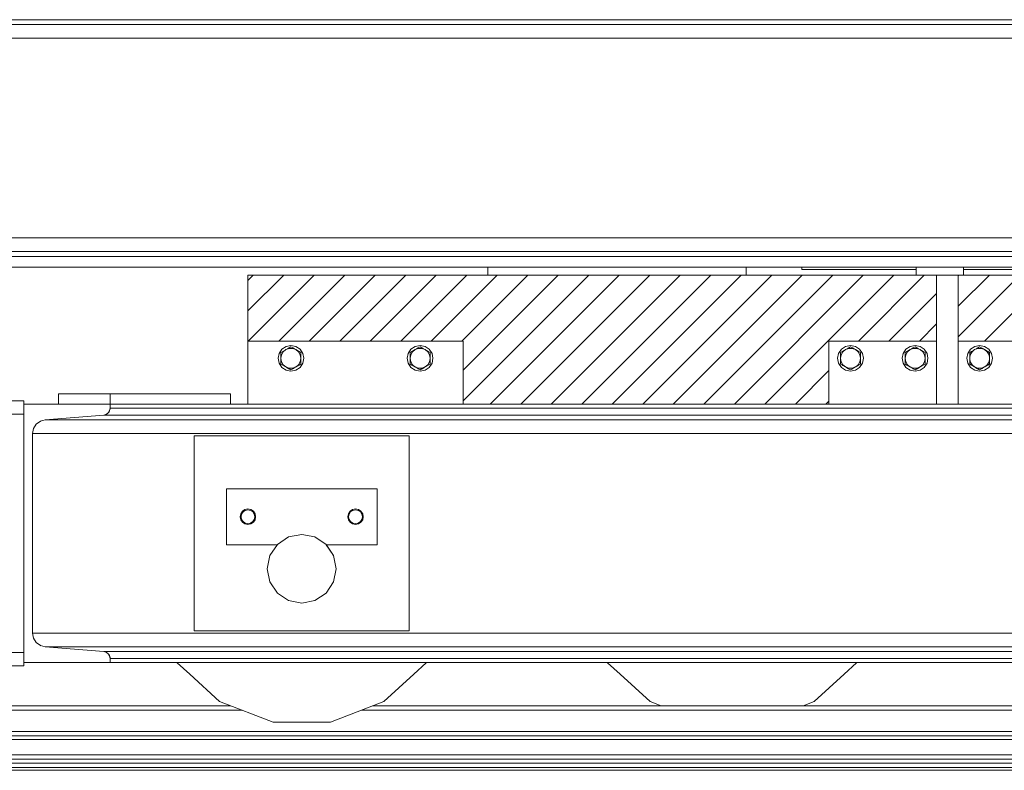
# Model space of a CAD drawing. Header units: millimetres. Extents: x 53056 to 116131, y -669674 to -625124.
# Tile 211 of 256: x 65295 to 66439, y -635887 to -635016. Entities that reach past the tile are written whole.
import ezdxf

# ---------------------------------------------------------------- set-up
doc = ezdxf.new("R2010")
doc.units = ezdxf.units.MM
doc.header["$MEASUREMENT"] = 0
doc.linetypes.add('DGN Style 1', pattern=[536.1990872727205, 0.8921781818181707, -535.3069090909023])
for name, color, linetype, lineweight in [('Main Cradle', 7, 'Continuous', 0), ('Main Cradle Blocks', 7, 'Continuous', 0), ('Main Cradle Rails', 7, 'Continuous', 0), ('Side Cradle Hydraulic Arm Support', 7, 'Continuous', 0), ('Side Cradle Stbd', 7, 'Continuous', 0)]:
    doc.layers.add(name, color=color, linetype=linetype, lineweight=lineweight)

# ---------------------------------------------------------------- blocks, each defined once
blk = doc.blocks.new('*U55')
at = {"linetype": 'Continuous', "lineweight": 0}
h = blk.add_hatch(dxfattribs=at)
h.set_pattern_fill('HATCH', color=30, style=0, pattern_type=2)
h.set_pattern_definition([(45, (-18601.116588, 11994.076303), (-17.71895608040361, 17.71895608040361), [])])
h.paths.add_polyline_path([(-18455.10529109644, 12086.908107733), (-18755.10526537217, 12086.99595576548), (-19033.75592507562, 12087.07755214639), (-19033.75592507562, 12010.35817203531), (-18783.75592507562, 12010.35817203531), (-18783.75592507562, 11937.07758303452), (-18783.75592507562, 11937.07755214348), (-18358.75592507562, 11937.07755214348), (-18358.75592507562, 11937.07758303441), (-18358.75592507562, 12010.35817203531), (-18233.75592507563, 12010.35817203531), (-18233.75589418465, 12086.84329069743), (-18257.61671897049, 12086.85027778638)])
h = blk.add_hatch(dxfattribs=at)
h.set_pattern_fill('HATCH', color=30, style=0, pattern_type=2)
h.set_pattern_definition([(45, (-17873.031765, 12008.827927), (-17.71895608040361, 17.71895608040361), [])])
h.paths.add_polyline_path([(-17658.75592507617, 11937.07755214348), (-17658.75592507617, 11937.07758303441), (-17658.75592507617, 12010.35817203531), (-17408.75592507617, 12010.35817203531), (-17408.75592507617, 12087.07755214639), (-17705.1052414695, 12087.07755214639), (-17845.06221408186, 12087.07755214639), (-18005.10524146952, 12087.07755214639), (-18202.61665240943, 12087.07755214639), (-18208.75592507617, 12087.07755214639), (-18208.75592507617, 12010.35817203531), (-18083.75592507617, 12010.35817203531), (-18083.75592507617, 11937.07758303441), (-18083.75592507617, 11937.07755214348), (-17845.06221408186, 11937.07755214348)])
at = {"color": 30, "linetype": 'Continuous', "lineweight": 0, "flags": 128}
for points in [[(-18455.10529109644, 12086.908107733), (-18755.10526537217, 12086.99595576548), (-19033.75592507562, 12087.07755214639), (-19033.75592507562, 12010.35817203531), (-18783.75592507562, 12010.35817203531), (-18783.75592507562, 11937.07758303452), (-18783.75592507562, 11937.07755214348), (-18358.75592507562, 11937.07755214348), (-18358.75592507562, 11937.07758303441), (-18358.75592507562, 12010.35817203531), (-18233.75592507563, 12010.35817203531), (-18233.75589418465, 12086.84329069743), (-18257.61671897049, 12086.85027778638), (-18455.10529109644, 12086.908107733)], [(-17658.75592507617, 11937.07755214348), (-17658.75592507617, 11937.07758303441), (-17658.75592507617, 12010.35817203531), (-17408.75592507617, 12010.35817203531), (-17408.75592507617, 12087.07755214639), (-17705.1052414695, 12087.07755214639), (-17845.06221408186, 12087.07755214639), (-18005.10524146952, 12087.07755214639), (-18202.61665240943, 12087.07755214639), (-18208.75592507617, 12087.07755214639), (-18208.75592507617, 12010.35817203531), (-18083.75592507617, 12010.35817203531), (-18083.75592507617, 11937.07758303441), (-18083.75592507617, 11937.07755214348), (-17845.06221408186, 11937.07755214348), (-17658.75592507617, 11937.07755214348)]]:
    blk.add_lwpolyline(points, close=True, dxfattribs=at)
at = {"layer": 'Main Cradle', "color": 7, "linetype": 'Continuous', "lineweight": 0}
for p, q in [((-19253.85592507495, 11949.07755214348), (-19193.85592507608, 11949.07755214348)), ((-19253.85592507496, 11949.07755214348), (-19253.85592507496, 11937.07758303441)), ((-19193.85592507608, 11949.07755214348), (-19193.85592507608, 11937.07761334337)), ((-19053.85592507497, 11949.07755214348), (-19053.85592507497, 11937.07758303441)), ((-19053.85233599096, 11949.07755214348), (-19053.85233599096, 11937.07758303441)), ((-19193.85592507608, 11937.07755214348), (-19293.85592507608, 11937.07755214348)), ((-19194.42699002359, 11929.49185451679), (-19194.41440611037, 11929.53210011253)), ((-19194.42544142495, 11929.49577209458), (-19194.42697781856, 11929.49188539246)), ((-19194.08402088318, 11930.58769579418), (-19194.05930841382, 11930.66776538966)), ((-19194.0592988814, 11930.66779627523), (-19193.88217061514, 11931.81268728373)), ((-19193.85592507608, 11932.46017457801), (-19193.85592507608, 11937.07755214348)), ((-19193.85592507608, 11937.07755214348), (-17845.06221408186, 11937.07755214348)), ((-17845.06221408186, 11932.46017457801), (-19193.8559250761, 11932.46017457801)), ((-19293.85592507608, 11648.57755214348), (-19293.85592507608, 11925.57755214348)), ((-19269.13075709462, 11919.0573064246), (-19201.21850906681, 11924.48560870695)), ((-17845.06221408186, 11919.0573064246), (-19269.13036939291, 11919.0573064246)), ((-19201.21850906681, 11924.48560870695), (-19198.35805711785, 11925.26539037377)), ((-17845.06221408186, 11924.48560870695), (-19201.21827971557, 11924.48560870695)), ((-19195.96209439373, 11927.05066850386), (-19195.96390213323, 11927.04870467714)), ((-19283.85592507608, 11903.10817468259), (-19282.75714447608, 11908.93515163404)), ((-19282.80887012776, 11908.66067704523), (-19282.7094430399, 11908.91661586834)), ((-19279.86458015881, 11913.55765352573), (-19279.55094675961, 11913.90710659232)), ((-19275.11066498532, 11917.30530742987), (-19274.81967632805, 11917.41849774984)), ((-19283.85592507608, 11671.04692960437), (-19283.85592507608, 11903.10817468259)), ((-17845.06221408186, 11903.10817468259), (-19283.85589364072, 11903.10817468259)), ((-18846.25595100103, 11900.30945071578), (-19096.25595100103, 11900.30944724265)), ((-19096.25595100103, 11900.30944724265), (-19096.25594785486, 11673.84921775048)), ((-18846.25594785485, 11673.84922122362), (-18846.25595100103, 11900.30945071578)), ((-18883.75592549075, 11838.87933550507), (-19058.75592549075, 11838.87933307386)), ((-19058.75592549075, 11838.87933307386), (-19058.75592458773, 11773.87933307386)), ((-18883.75592458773, 11773.87933550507), (-18883.75592549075, 11838.87933550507)), ((-19033.75590175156, 11815.3793395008), (-19037.20005263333, 11814.69425524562)), ((-19039.41276600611, 11800.72247642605), (-19041.14694805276, 11803.31786319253)), ((-18908.75595280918, 11797.37934039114), (-18912.20010370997, 11798.06442455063)), ((-18908.75596303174, 11798.37933249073), (-18911.81743049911, 11798.98829618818)), ((-18905.31180192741, 11798.06442464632), (-18908.75595280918, 11797.37934039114)), ((-19058.75592458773, 11773.87933307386), (-18999.82174593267, 11773.8793338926)), ((-18999.54038245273, 11774.16348829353), (-18999.82170818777, 11773.87933497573)), ((-18999.82170818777, 11773.87933497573), (-18999.82170819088, 11773.87933498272)), ((-18999.82170891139, 11773.8793338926), (-18999.82170896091, 11773.8793340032)), ((-18999.82170896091, 11773.8793340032), (-18999.82170898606, 11773.87933405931)), ((-18934.3008161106, 11761.18666968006), (-18942.97172634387, 11774.16360351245)), ((-18942.69028718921, 11773.87933577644), (-18942.69028718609, 11773.87933576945)), ((-18942.69028649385, 11773.87933474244), (-18942.6902864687, 11773.87933468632)), ((-18942.69028654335, 11773.87933485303), (-18942.69028649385, 11773.87933474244)), ((-18942.69024944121, 11773.87933468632), (-18883.75592458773, 11773.87933550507)), ((-18935.02317302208, 11762.27954386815), (-18934.30510871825, 11761.19316421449)), ((-18934.30510884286, 11761.19316449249), (-18934.33916829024, 11761.24469398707)), ((-18931.25597567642, 11745.87946510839), (-18934.30073213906, 11761.18648840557)), ((-18986.56333397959, 11708.92415035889), (-18971.25599664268, 11705.8793318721)), ((-17845.06221408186, 11671.04692960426), (-19283.85589364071, 11671.04692960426)), ((-19096.25594785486, 11673.84921775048), (-18846.25594785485, 11673.84922122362)), ((-19269.13075709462, 11655.09779786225), (-19274.85166099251, 11656.65736119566)), ((-19201.21850906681, 11649.66949557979), (-19269.13075709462, 11655.09779786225)), ((-17845.06221408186, 11655.09779786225), (-19269.13036939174, 11655.09779786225)), ((-17845.06221408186, 11649.66949557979), (-19201.21839161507, 11649.66949557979)), ((-19199.96015469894, 11649.46706292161), (-19201.21822251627, 11649.66944948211)), ((-19199.96015469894, 11649.46706292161), (-19198.75225255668, 11648.99720670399)), ((-19198.00161800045, 11648.70522855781), (-19198.00413578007, 11648.70653170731)), ((-19196.47789918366, 11647.61749988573), (-19198.00155822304, 11648.70519761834)), ((-19196.47412207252, 11647.61375387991), (-19196.47786802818, 11647.61746898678)), ((-19195.38849817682, 11646.40368242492), (-19195.39292758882, 11646.40907756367)), ((-19194.65433149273, 11645.17875660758), (-19195.38847279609, 11646.40365151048)), ((-19194.65132527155, 11645.1718712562), (-19194.65431800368, 11645.17872571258)), ((-19193.85592507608, 11641.69492970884), (-19194.40531537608, 11644.60841818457)), ((-19194.1911348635, 11643.98642910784), (-19194.19371002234, 11643.99390747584)), ((-19193.93686271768, 11642.83002942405), (-19194.19112422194, 11643.98639820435)), ((-19193.85592507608, 11637.07755214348), (-19293.85592507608, 11637.07755214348)), ((-19193.85592507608, 11641.69492970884), (-19193.85592507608, 11637.07755214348)), ((-17845.06221408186, 11641.69492970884), (-19193.8559250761, 11641.69492970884)), ((-19193.85592507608, 11637.07755214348), (-17845.06221408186, 11637.07755214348)), ((-18875.86641495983, 11591.81999056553), (-18841.11326594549, 11623.50167288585)), ((-18375.86641495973, 11591.81999056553), (-18341.1132659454, 11623.50167288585)), ((-18937.96050991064, 11567.76460903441), (-18875.86641495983, 11591.81999056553)), ((-18388.61963844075, 11586.87936526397), (-18375.86641495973, 11591.81999056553))]:
    blk.add_line(p, q, dxfattribs=at)
at = {"layer": 'Main Cradle', "color": 7, "linetype": 'Continuous', "lineweight": 0, "flags": 128}
for points in [[(-19598.65592507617, 11940.97755214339), (-19293.85592507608, 11940.97755214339), (-19293.85592507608, 11925.57755214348), (-19426.10592507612, 11925.57755214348)], [(-19426.10592507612, 11648.57755214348), (-19293.85592507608, 11648.57755214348), (-19293.85592507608, 11633.17755214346), (-19598.65592507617, 11633.17755214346)], [(-19193.85592507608, 11949.07755214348), (-19053.85592507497, 11949.07755214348), (-19053.85233599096, 11949.07755214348), (-19053.85233599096, 11949.07755214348)], [(-19193.85592507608, 11932.46017457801), (-19194.40531537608, 11929.54668610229), (-19195.97802885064, 11927.03335820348), (-19198.35805711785, 11925.26539037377)], [(-19195.96198148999, 11927.05079115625), (-19195.03580534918, 11928.27855205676), (-19194.42699002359, 11929.49185451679)], [(-19194.05929996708, 11930.66779275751), (-19194.0592988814, 11930.66779627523), (-19194.39835345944, 11929.5834393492)], [(-19193.88217053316, 11931.81268930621), (-19193.88217061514, 11931.81268728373), (-19193.8559250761, 11932.46017457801)], [(-19269.13075709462, 11919.0573064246), (-19274.85166099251, 11917.4977430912), (-19279.61171752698, 11913.96180743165), (-19282.75714447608, 11908.93515163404)], [(-19201.21788937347, 11924.48574562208), (-19199.07421158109, 11924.95936995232), (-19199.07052998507, 11924.96094313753)], [(-19198.63002283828, 11925.19121836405), (-19199.07421158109, 11924.95936995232), (-19199.07421158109, 11924.95936995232)], [(-19197.29822978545, 11925.88601157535), (-19197.29275328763, 11925.88921854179), (-19198.05099968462, 11925.49344484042)], [(-19197.13539927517, 11926.02615595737), (-19197.29275328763, 11925.88921854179), (-19196.00467361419, 11927.01352706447)], [(-19282.70854075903, 11908.91808539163), (-19282.7094430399, 11908.91661586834), (-19282.61241088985, 11909.1663897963)], [(-19279.282201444, 11914.20654496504), (-19279.55094675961, 11913.90710659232), (-19279.54962585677, 11913.9081158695)], [(-19274.06409548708, 11917.71240761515), (-19274.81967632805, 11917.41849774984), (-19274.81639181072, 11917.41944392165)], [(-19025.44098578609, 11802.93518872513), (-19025.44098578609, 11802.93518872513), (-19024.75590162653, 11806.37933962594), (-19025.44098588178, 11809.82349050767), (-19027.39194068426, 11812.74330062), (-19030.31175085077, 11814.69425534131), (-19033.75590175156, 11815.3793395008)], [(-18912.20010370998, 11798.06442455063), (-18912.20010370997, 11798.06442455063), (-18915.11991387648, 11800.01537927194), (-18917.07086867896, 11802.93518938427), (-18917.75595293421, 11806.37934026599), (-18917.07086877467, 11809.82349116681), (-18915.11991405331, 11812.74330133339), (-18912.20010394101, 11814.69425613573), (-18908.75595305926, 11815.37934039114), (-18905.31180215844, 11814.69425623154), (-18902.39199199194, 11812.74330151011), (-18900.44103718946, 11809.82349139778), (-18899.75595293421, 11806.37934051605), (-18900.44103709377, 11802.93518961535), (-18900.44103709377, 11802.93518961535)], [(-19037.20005263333, 11814.69425524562), (-19040.11986274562, 11812.74330044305), (-19042.07081746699, 11809.82349027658), (-19042.75590162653, 11806.37933937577), (-19042.07081737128, 11802.93518849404), (-19040.1198625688, 11800.01537838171), (-19037.2000524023, 11798.0644236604), (-19037.2000524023, 11798.0644236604)], [(-19041.14694805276, 11803.31786319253), (-19041.75591183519, 11806.37933064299), (-19041.14694813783, 11809.44079811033), (-19039.41276616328, 11812.03618492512), (-19036.8173793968, 11813.77036697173), (-19033.75591194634, 11814.37933075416), (-19030.69444447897, 11813.77036705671), (-19028.09905766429, 11812.03618508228), (-19026.36487561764, 11809.44079831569), (-19025.75591183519, 11806.37933086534), (-19026.36487553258, 11803.31786339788), (-19026.36487553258, 11803.31786339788)], [(-18911.81743049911, 11798.98829618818), (-18914.41281731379, 11800.72247816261), (-18916.14699936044, 11803.31786492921), (-18916.75596314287, 11806.37933237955), (-18916.1469994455, 11809.44079984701), (-18914.41281747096, 11812.03618666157), (-18911.8174307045, 11813.7703687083), (-18908.75596325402, 11814.37933249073), (-18905.69449578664, 11813.7703687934), (-18903.09910897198, 11812.03618681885), (-18901.36492692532, 11809.44080005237), (-18900.75596314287, 11806.37933260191), (-18901.36492684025, 11803.31786513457), (-18901.36492684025, 11803.31786513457)], [(-19036.81737919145, 11798.9882944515), (-19036.81737919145, 11798.9882944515), (-19039.41276600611, 11800.72247642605)], [(-19037.2000524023, 11798.0644236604), (-19033.7559015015, 11797.3793395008), (-19030.31175061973, 11798.06442375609), (-19027.39194050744, 11800.01537855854), (-19025.44098578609, 11802.93518872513)], [(-19026.36487553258, 11803.31786339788), (-19028.09905750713, 11800.72247658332), (-19030.69444427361, 11798.9882945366), (-19033.75591172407, 11798.37933075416), (-19036.81737919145, 11798.9882944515)], [(-18901.36492684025, 11803.31786513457), (-18903.0991088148, 11800.72247831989), (-18905.69449558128, 11798.98829627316), (-18908.75596303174, 11798.37933249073)], [(-18900.44103709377, 11802.93518961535), (-18902.39199181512, 11800.01537944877), (-18905.31180192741, 11798.06442464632)], [(-18955.9486604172, 11782.8345133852), (-18971.25599775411, 11785.8793318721), (-18986.5633350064, 11782.83451295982), (-18999.5402688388, 11774.16360272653), (-19008.21117871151, 11761.18666865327)], [(-18934.30422262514, 11761.19182349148), (-18942.69028718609, 11773.87933576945), (-18942.97172634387, 11774.16360351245), (-18955.9486604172, 11782.8345133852), (-18955.9486604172, 11782.8345133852)], [(-18942.69028718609, 11773.87933576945), (-18942.97172644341, 11774.16360373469), (-18942.97172658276, 11774.16360382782)], [(-19008.21117871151, 11761.18666865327), (-19008.21117871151, 11761.18666865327), (-19011.25599719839, 11745.87933131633), (-19008.21117828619, 11730.57199406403), (-18999.54026805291, 11717.59506023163), (-18986.56333397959, 11708.92415035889)], [(-18971.25599664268, 11705.8793318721), (-18955.94865939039, 11708.92415078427), (-18942.97172555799, 11717.59506101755), (-18934.30081568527, 11730.57199509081), (-18931.25599719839, 11745.87933242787), (-18934.3008161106, 11761.18666968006), (-18934.30097808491, 11761.18691473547)], [(-18934.30076734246, 11730.57199293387), (-18934.30076734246, 11730.57199293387), (-18931.25596376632, 11745.87925530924)], [(-18942.9716839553, 11717.59505435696), (-18942.97167721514, 11717.59505886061), (-18934.30076734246, 11730.57199293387)], [(-19283.85592507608, 11671.04692960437), (-19282.75714447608, 11665.21995265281), (-19279.61171752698, 11660.1932968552), (-19274.85166099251, 11656.65736119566)], [(-19282.73907219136, 11665.19112986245), (-19282.74889623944, 11665.22254891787), (-19282.77083071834, 11665.29269928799)], [(-19279.55931588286, 11660.15440957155), (-19279.60827247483, 11660.19714164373), (-19279.62108505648, 11660.20832518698)], [(-19274.30811476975, 11656.50921824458), (-19274.79649768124, 11656.76413421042), (-19275.46525319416, 11657.11319731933)], [(-19201.21850906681, 11649.66949557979), (-19198.35805711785, 11648.8897139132), (-19195.97802885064, 11647.12174608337), (-19194.40531537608, 11644.60841818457)], [(-19199.96015469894, 11649.46706292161), (-19199.96015469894, 11649.46706292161), (-19199.94857121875, 11649.46288857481)], [(-19198.22839199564, 11648.79343262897), (-19198.00155822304, 11648.70519761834), (-19198.00156020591, 11648.70519864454)], [(-19196.47789647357, 11647.61749719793), (-19196.47789918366, 11647.61749988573), (-19196.14294232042, 11647.24428802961)], [(-19195.85141700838, 11646.91946798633), (-19195.38847279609, 11646.40365151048), (-19195.38847496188, 11646.40365414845)], [(-19194.65433059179, 11645.178754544), (-19194.65433149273, 11645.17875660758), (-19194.47777166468, 11644.72426763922)], [(-19194.37936091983, 11644.47094502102), (-19194.19112422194, 11643.98639820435), (-19194.19112490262, 11643.98640018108)], [(-19193.93686246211, 11642.83002583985), (-19193.93686271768, 11642.83002942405), (-19193.8559250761, 11641.69492970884)], [(-19116.05362308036, 11637.07752125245), (-19115.85664507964, 11636.68193611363), (-19101.39858442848, 11623.50167268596)], [(-18841.11326616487, 11623.50167268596), (-18826.65520191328, 11636.68194013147), (-18826.45822592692, 11637.07752125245)], [(-18616.05362308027, 11637.07752125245), (-18615.85664507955, 11636.68193611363), (-18601.39858442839, 11623.50167268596)], [(-18341.11326616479, 11623.50167268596), (-18326.65520191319, 11636.68194013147), (-18326.45822592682, 11637.07752125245)], [(-19101.39858464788, 11623.50167288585), (-19066.64543078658, 11591.81998791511), (-19004.55133516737, 11567.76460810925), (-18937.96050991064, 11567.76460903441)], [(-18601.39858464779, 11623.50167288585), (-18566.64543078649, 11591.81998791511), (-18553.89221309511, 11586.87936526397)]]:
    blk.add_lwpolyline(points, dxfattribs=at)
at = {"layer": 'Main Cradle Blocks', "color": 7, "linetype": 'Continuous', "lineweight": 0}
for p, q in [((-19033.75592507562, 12010.35820292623), (-19033.75592507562, 12087.07755214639)), ((-19033.75592507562, 12087.07755214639), (-18233.75592507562, 12087.07755214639)), ((-18233.75592507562, 12087.07755214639), (-18233.75592507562, 12010.3582115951)), ((-17845.06221408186, 12087.07755214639), (-18208.75592507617, 12087.07755214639)), ((-18208.75592507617, 12087.07755214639), (-18208.75592507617, 12010.3582115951)), ((-19033.75592507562, 12010.35817203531), (-19033.75592507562, 11937.07758303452)), ((-18783.75592507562, 12010.35817203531), (-19033.75592507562, 12010.35817203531)), ((-18783.75592507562, 12010.35817203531), (-18783.75592507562, 11937.07758303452)), ((-18358.75592507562, 12010.35817203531), (-18358.75592507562, 11937.07758303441)), ((-18233.75592507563, 12010.35817203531), (-18358.75592507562, 12010.35817203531)), ((-18233.75592507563, 11937.07758303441), (-18233.75592507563, 12010.35817203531)), ((-18208.75592507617, 11937.07758303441), (-18208.75592507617, 12010.35817203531)), ((-18208.75592507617, 12010.35817203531), (-18083.75592507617, 12010.35817203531)), ((-18995.33901485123, 11997.04567203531), (-18993.18097176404, 11998.29161879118)), ((-18993.18094322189, 11998.29163527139), (-18993.03899869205, 11998.37358698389)), ((-18989.54746996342, 12000.38942203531), (-18985.79119408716, 12001.76105100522)), ((-18989.49617656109, 12004.21636502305), (-18983.75592507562, 12005.35817203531)), ((-18985.8922737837, 12002.49975053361), (-18983.75592507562, 12003.73317203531)), ((-18983.75592507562, 12003.73317203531), (-18981.59788198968, 12002.48722527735)), ((-18981.59785344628, 12002.48720879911), (-18981.45590891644, 12002.40525708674)), ((-18977.96438018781, 12000.38942203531), (-18974.89837671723, 11997.82220618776)), ((-18974.30918400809, 11998.27909353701), (-18972.17283529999, 11997.04567203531)), ((-18843.20266614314, 11998.27909353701), (-18845.33901485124, 11997.04567203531)), ((-18839.54746996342, 12000.38942203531), (-18842.61347343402, 11997.82220618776)), ((-18835.91399670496, 12002.48720879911), (-18836.05594123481, 12002.40525708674)), ((-18833.75592507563, 12003.73317203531), (-18835.91396816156, 12002.48722527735)), ((-18828.01567359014, 12004.21636502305), (-18833.75592507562, 12005.35817203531)), ((-18831.61957636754, 12002.49975053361), (-18833.75592507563, 12003.73317203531)), ((-18827.96438018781, 12000.38942203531), (-18831.72065606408, 12001.76105100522)), ((-18824.33090692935, 11998.29163527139), (-18824.47285145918, 11998.37358698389)), ((-18822.17283530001, 11997.04567203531), (-18824.33087838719, 11998.29161879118)), ((-18345.33901485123, 11997.04567203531), (-18343.18097176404, 11998.29161879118)), ((-18343.1809432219, 11998.29163527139), (-18343.03899869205, 11998.37358698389)), ((-18339.54746996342, 12000.38942203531), (-18335.79119408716, 12001.76105100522)), ((-18339.49617656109, 12004.21636502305), (-18333.75592507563, 12005.35817203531)), ((-18335.8922737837, 12002.49975053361), (-18333.75592507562, 12003.73317203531)), ((-18333.75592507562, 12003.73317203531), (-18331.59788198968, 12002.48722527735)), ((-18331.59785344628, 12002.48720879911), (-18331.45590891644, 12002.40525708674)), ((-18327.96438018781, 12000.38942203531), (-18324.89837671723, 11997.82220618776)), ((-18324.30918400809, 11998.27909353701), (-18322.17283529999, 11997.04567203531)), ((-18268.20266614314, 11998.27909353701), (-18270.33901485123, 11997.04567203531)), ((-18264.54746996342, 12000.38942203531), (-18267.61347343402, 11997.82220618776)), ((-18260.91399670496, 12002.48720879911), (-18261.05594123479, 12002.40525708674)), ((-18258.75592507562, 12003.73317203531), (-18260.91396816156, 12002.48722527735)), ((-18253.01567359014, 12004.21636502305), (-18258.75592507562, 12005.35817203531)), ((-18256.61957636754, 12002.49975053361), (-18258.75592507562, 12003.73317203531)), ((-18252.96438018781, 12000.38942203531), (-18256.72065606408, 12001.76105100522)), ((-18249.33090692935, 11998.29163527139), (-18249.47285145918, 11998.37358698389)), ((-18247.17283529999, 11997.04567203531), (-18249.33087838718, 11998.29161879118)), ((-18195.33901485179, 11997.04567203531), (-18193.18097176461, 11998.29161879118)), ((-18193.18094322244, 11998.29163527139), (-18193.0389986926, 11998.37358698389)), ((-18189.54746996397, 12000.38942203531), (-18185.79119408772, 12001.76105100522)), ((-18189.49617656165, 12004.21636502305), (-18183.75592507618, 12005.35817203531)), ((-18185.89227378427, 12002.49975053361), (-18183.75592507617, 12003.73317203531)), ((-18183.75592507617, 12003.73317203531), (-18181.59788199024, 12002.48722527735)), ((-18181.59785344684, 12002.48720879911), (-18181.45590891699, 12002.40525708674)), ((-18177.96438018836, 12000.38942203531), (-18174.89837671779, 11997.82220618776)), ((-18174.30918400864, 11998.27909353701), (-18172.17283530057, 11997.04567203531)), ((-18995.33901485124, 11990.35817203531), (-18994.64874244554, 11994.29701685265)), ((-18995.33901485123, 11992.73225759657), (-18995.33901485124, 11990.35817203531)), ((-18972.17283529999, 11990.1272822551), (-18972.86310770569, 11986.41932721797)), ((-18972.17283529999, 11994.68896405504), (-18972.17283529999, 11997.04567203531)), ((-18845.33901485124, 11994.68896405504), (-18845.33901485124, 11997.04567203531)), ((-18845.33901485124, 11990.1272822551), (-18844.64874244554, 11986.41932721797)), ((-18822.17283529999, 11990.35817203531), (-18822.86310770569, 11994.29701685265)), ((-18822.17283530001, 11992.73225759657), (-18822.17283529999, 11990.35817203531)), ((-18345.33901485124, 11990.35817203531), (-18344.64874244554, 11994.29701685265)), ((-18345.33901485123, 11992.73225759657), (-18345.33901485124, 11990.35817203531)), ((-18322.17283529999, 11990.1272822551), (-18322.86310770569, 11986.41932721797)), ((-18322.17283529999, 11994.68896405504), (-18322.17283529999, 11997.04567203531)), ((-18270.33901485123, 11994.68896405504), (-18270.33901485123, 11997.04567203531)), ((-18270.33901485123, 11990.1272822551), (-18269.64874244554, 11986.41932721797)), ((-18247.17283529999, 11990.35817203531), (-18247.86310770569, 11994.29701685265)), ((-18247.17283529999, 11992.73225759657), (-18247.17283529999, 11990.35817203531)), ((-18195.33901485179, 11990.35817203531), (-18194.64874244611, 11994.29701685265)), ((-18195.33901485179, 11992.73225759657), (-18195.33901485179, 11990.35817203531)), ((-18172.17283530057, 11990.1272822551), (-18172.86310770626, 11986.41932721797)), ((-18172.17283530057, 11994.68896405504), (-18172.17283530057, 11997.04567203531)), ((-18995.33901485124, 11983.67067203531), (-18995.33901485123, 11985.3917636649)), ((-18995.33901485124, 11983.67067203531), (-18993.20266614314, 11982.43725053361)), ((-18993.20266614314, 11982.43725053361), (-18992.54726053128, 11982.05885192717)), ((-18989.54746996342, 11980.32692203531), (-18992.61347343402, 11982.89413788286)), ((-18989.54746996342, 11980.32692203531), (-18985.79119408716, 11978.9552930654)), ((-18985.91399670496, 11978.22913527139), (-18986.05594123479, 11978.31108698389)), ((-18983.75592507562, 11976.98317203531), (-18985.91396816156, 11978.22911879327)), ((-18981.61957636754, 11978.21659353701), (-18983.75592507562, 11976.98317203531)), ((-18974.33087838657, 11982.42472527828), (-18974.47285145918, 11982.34275708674)), ((-18974.47285145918, 11982.34275708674), (-18974.33087838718, 11982.42472527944)), ((-18974.33087838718, 11982.42472527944), (-18972.17283529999, 11983.67067203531)), ((-18972.17283529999, 11985.3917636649), (-18972.17283529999, 11983.67067203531)), ((-18845.33901485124, 11985.3917636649), (-18845.33901485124, 11983.67067203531)), ((-18845.33901485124, 11983.67067203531), (-18843.18097176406, 11982.42472527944)), ((-18843.18097176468, 11982.42472527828), (-18843.03899869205, 11982.34275708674)), ((-18843.03899869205, 11982.34275708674), (-18843.18097176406, 11982.42472527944)), ((-18835.8922737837, 11978.21659353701), (-18833.75592507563, 11976.98317203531)), ((-18833.75592507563, 11976.98317203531), (-18831.59788198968, 11978.22911879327)), ((-18827.96438018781, 11980.32692203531), (-18831.72065606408, 11978.9552930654)), ((-18831.59785344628, 11978.22913527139), (-18831.45590891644, 11978.31108698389)), ((-18827.96438018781, 11980.32692203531), (-18824.89837671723, 11982.89413788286)), ((-18824.30918400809, 11982.43725053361), (-18824.96458961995, 11982.05885192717)), ((-18824.30918400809, 11982.43725053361), (-18822.17283529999, 11983.67067203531)), ((-18822.17283529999, 11983.67067203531), (-18822.17283530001, 11985.3917636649)), ((-18345.33901485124, 11983.67067203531), (-18345.33901485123, 11985.3917636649)), ((-18345.33901485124, 11983.67067203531), (-18343.20266614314, 11982.43725053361)), ((-18343.20266614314, 11982.43725053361), (-18342.54726053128, 11982.05885192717)), ((-18339.54746996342, 11980.32692203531), (-18342.61347343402, 11982.89413788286)), ((-18339.54746996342, 11980.32692203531), (-18335.79119408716, 11978.9552930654)), ((-18335.91399670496, 11978.22913527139), (-18336.05594123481, 11978.31108698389)), ((-18333.75592507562, 11976.98317203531), (-18335.91396816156, 11978.22911879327)), ((-18331.61957636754, 11978.21659353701), (-18333.75592507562, 11976.98317203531)), ((-18324.33087838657, 11982.42472527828), (-18324.47285145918, 11982.34275708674)), ((-18324.47285145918, 11982.34275708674), (-18324.33087838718, 11982.42472527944)), ((-18324.33087838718, 11982.42472527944), (-18322.17283529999, 11983.67067203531)), ((-18322.17283529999, 11985.3917636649), (-18322.17283529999, 11983.67067203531)), ((-18270.33901485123, 11985.3917636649), (-18270.33901485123, 11983.67067203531)), ((-18270.33901485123, 11983.67067203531), (-18268.18097176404, 11982.42472527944)), ((-18268.18097176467, 11982.42472527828), (-18268.03899869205, 11982.34275708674)), ((-18268.03899869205, 11982.34275708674), (-18268.18097176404, 11982.42472527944)), ((-18260.8922737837, 11978.21659353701), (-18258.75592507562, 11976.98317203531)), ((-18258.75592507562, 11976.98317203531), (-18256.59788198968, 11978.22911879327)), ((-18252.96438018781, 11980.32692203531), (-18256.72065606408, 11978.9552930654)), ((-18256.59785344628, 11978.22913527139), (-18256.45590891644, 11978.31108698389)), ((-18252.96438018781, 11980.32692203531), (-18249.89837671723, 11982.89413788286)), ((-18249.30918400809, 11982.43725053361), (-18249.96458961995, 11982.05885192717)), ((-18249.30918400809, 11982.43725053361), (-18247.17283529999, 11983.67067203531)), ((-18247.17283529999, 11983.67067203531), (-18247.17283529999, 11985.3917636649)), ((-18195.33901485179, 11983.67067203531), (-18195.33901485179, 11985.3917636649)), ((-18195.33901485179, 11983.67067203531), (-18193.20266614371, 11982.43725053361)), ((-18193.20266614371, 11982.43725053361), (-18192.54726053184, 11982.05885192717)), ((-18189.54746996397, 11980.32692203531), (-18192.61347343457, 11982.89413788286)), ((-18189.54746996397, 11980.32692203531), (-18185.79119408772, 11978.9552930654)), ((-18185.91399670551, 11978.22913527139), (-18186.05594123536, 11978.31108698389)), ((-18183.75592507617, 11976.98317203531), (-18185.91396816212, 11978.22911879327)), ((-18181.61957636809, 11978.21659353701), (-18183.75592507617, 11976.98317203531)), ((-18174.33087838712, 11982.42472527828), (-18174.47285145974, 11982.34275708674)), ((-18174.47285145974, 11982.34275708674), (-18174.33087838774, 11982.42472527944)), ((-18174.33087838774, 11982.42472527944), (-18172.17283530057, 11983.67067203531)), ((-18172.17283530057, 11985.3917636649), (-18172.17283530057, 11983.67067203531))]:
    blk.add_line(p, q, dxfattribs=at)
at = {"layer": 'Main Cradle Blocks', "color": 7, "linetype": 'Continuous', "lineweight": 0, "flags": 128}
for points in [[(-18983.75592507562, 12005.35817203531), (-18978.01567359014, 12004.21636502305), (-18973.14932335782, 12000.96477375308), (-18969.89773208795, 11996.0984235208), (-18968.75592507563, 11990.35817203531), (-18969.89773208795, 11984.61792054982), (-18973.14932335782, 11979.75157031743), (-18978.01567359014, 11976.49997904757), (-18983.75592507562, 11975.35817203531), (-18989.49617656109, 11976.49997904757), (-18994.36252679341, 11979.75157031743), (-18997.61411806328, 11984.61792054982), (-18998.75592507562, 11990.35817203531), (-18997.61411806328, 11996.0984235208), (-18994.36252679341, 12000.96477375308), (-18989.49617656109, 12004.21636502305)], [(-18994.64874244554, 11994.29701685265), (-18992.61347343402, 11997.82220618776), (-18989.54746996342, 12000.38942203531)], [(-18993.18097176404, 11998.29161879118), (-18993.03899869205, 11998.37358698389), (-18991.02373216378, 11999.53710165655), (-18990.28929621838, 11999.96112844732), (-18989.54746996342, 12000.38942203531), (-18987.58953328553, 12001.51983730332), (-18986.54767939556, 12002.12135192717), (-18985.8922737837, 12002.49975053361)], [(-18985.79119408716, 12001.76105100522), (-18981.72065606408, 12001.76105100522), (-18977.96438018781, 12000.38942203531)], [(-18981.59788198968, 12002.48722527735), (-18981.45590891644, 12002.40525708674), (-18979.44064238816, 12001.24174241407), (-18978.70620644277, 12000.8177156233), (-18977.96438018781, 12000.38942203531), (-18976.0064435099, 11999.25900676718), (-18974.96458961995, 11998.65749214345), (-18974.30918400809, 11998.27909353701)], [(-18828.01567359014, 12004.21636502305), (-18823.14932335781, 12000.96477375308), (-18819.89773208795, 11996.0984235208), (-18818.75592507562, 11990.35817203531), (-18819.89773208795, 11984.61792054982), (-18823.14932335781, 11979.75157031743), (-18828.01567359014, 11976.49997904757), (-18833.75592507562, 11975.35817203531), (-18839.49617656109, 11976.49997904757), (-18844.36252679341, 11979.75157031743), (-18847.61411806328, 11984.61792054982), (-18848.75592507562, 11990.35817203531), (-18847.61411806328, 11996.0984235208), (-18844.36252679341, 12000.96477375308), (-18839.49617656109, 12004.21636502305), (-18833.75592507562, 12005.35817203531)], [(-18843.20266614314, 11998.27909353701), (-18842.54726053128, 11998.65749214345), (-18841.50540664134, 11999.25900676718), (-18839.54746996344, 12000.38942203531)], [(-18839.54746996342, 12000.38942203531), (-18839.54746996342, 12000.38942203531), (-18838.80564370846, 12000.8177156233), (-18838.07120776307, 12001.24174241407), (-18836.05594123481, 12002.40525708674), (-18835.91396816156, 12002.48722527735)], [(-18839.54746996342, 12000.38942203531), (-18835.79119408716, 12001.76105100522), (-18831.72065606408, 12001.76105100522)], [(-18831.61957636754, 12002.49975053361), (-18830.96417075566, 12002.12135192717), (-18829.92231686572, 12001.51983730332), (-18827.96438018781, 12000.38942203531), (-18827.22255393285, 11999.96112844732), (-18826.48811798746, 11999.53710165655), (-18824.47285145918, 11998.37358698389), (-18824.33087838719, 11998.29161879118)], [(-18827.96438018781, 12000.38942203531), (-18824.89837671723, 11997.82220618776), (-18822.86310770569, 11994.29701685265)], [(-18333.75592507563, 12005.35817203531), (-18328.01567359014, 12004.21636502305), (-18323.14932335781, 12000.96477375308), (-18319.89773208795, 11996.0984235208), (-18318.75592507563, 11990.35817203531), (-18319.89773208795, 11984.61792054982), (-18323.14932335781, 11979.75157031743), (-18328.01567359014, 11976.49997904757), (-18333.75592507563, 11975.35817203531), (-18339.49617656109, 11976.49997904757), (-18344.36252679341, 11979.75157031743), (-18347.61411806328, 11984.61792054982), (-18348.75592507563, 11990.35817203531), (-18347.61411806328, 11996.0984235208), (-18344.36252679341, 12000.96477375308), (-18339.49617656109, 12004.21636502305)], [(-18344.64874244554, 11994.29701685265), (-18342.61347343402, 11997.82220618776), (-18339.54746996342, 12000.38942203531)], [(-18343.18097176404, 11998.29161879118), (-18343.03899869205, 11998.37358698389), (-18341.02373216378, 11999.53710165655), (-18340.28929621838, 11999.96112844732)], [(-18340.28929621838, 11999.96112844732), (-18340.28929621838, 11999.96112844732), (-18339.54746996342, 12000.38942203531), (-18337.58953328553, 12001.51983730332), (-18336.54767939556, 12002.12135192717), (-18335.8922737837, 12002.49975053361)], [(-18335.79119408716, 12001.76105100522), (-18331.72065606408, 12001.76105100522), (-18327.96438018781, 12000.38942203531)], [(-18331.59788198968, 12002.48722527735), (-18331.45590891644, 12002.40525708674), (-18329.44064238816, 12001.24174241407), (-18328.70620644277, 12000.8177156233), (-18327.96438018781, 12000.38942203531), (-18326.0064435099, 11999.25900676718), (-18324.96458961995, 11998.65749214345), (-18324.30918400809, 11998.27909353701)], [(-18253.01567359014, 12004.21636502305), (-18248.14932335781, 12000.96477375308), (-18244.89773208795, 11996.0984235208), (-18243.75592507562, 11990.35817203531), (-18244.89773208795, 11984.61792054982), (-18248.14932335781, 11979.75157031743), (-18253.01567359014, 11976.49997904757), (-18258.75592507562, 11975.35817203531), (-18264.49617656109, 11976.49997904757), (-18269.36252679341, 11979.75157031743), (-18272.61411806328, 11984.61792054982), (-18273.75592507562, 11990.35817203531), (-18272.61411806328, 11996.0984235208), (-18269.36252679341, 12000.96477375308), (-18264.49617656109, 12004.21636502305), (-18258.75592507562, 12005.35817203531)], [(-18268.20266614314, 11998.27909353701), (-18267.54726053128, 11998.65749214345), (-18266.50540664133, 11999.25900676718), (-18264.54746996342, 12000.38942203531), (-18263.80564370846, 12000.8177156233), (-18263.07120776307, 12001.24174241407), (-18261.05594123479, 12002.40525708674), (-18260.91396816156, 12002.48722527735)], [(-18264.54746996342, 12000.38942203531), (-18260.79119408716, 12001.76105100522), (-18256.72065606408, 12001.76105100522)], [(-18256.61957636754, 12002.49975053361), (-18255.96417075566, 12002.12135192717), (-18254.92231686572, 12001.51983730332), (-18252.96438018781, 12000.38942203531), (-18252.22255393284, 11999.96112844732), (-18251.48811798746, 11999.53710165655), (-18249.47285145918, 11998.37358698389), (-18249.33087838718, 11998.29161879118)], [(-18252.96438018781, 12000.38942203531), (-18249.89837671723, 11997.82220618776), (-18247.86310770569, 11994.29701685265)], [(-18183.75592507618, 12005.35817203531), (-18178.01567359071, 12004.21636502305), (-18173.14932335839, 12000.96477375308), (-18169.89773208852, 11996.0984235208), (-18168.75592507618, 11990.35817203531), (-18169.89773208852, 11984.61792054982), (-18173.14932335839, 11979.75157031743), (-18178.01567359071, 11976.49997904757), (-18183.75592507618, 11975.35817203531), (-18189.49617656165, 11976.49997904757), (-18194.36252679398, 11979.75157031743), (-18197.61411806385, 11984.61792054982), (-18198.75592507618, 11990.35817203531), (-18197.61411806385, 11996.0984235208), (-18194.36252679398, 12000.96477375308), (-18189.49617656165, 12004.21636502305)], [(-18194.64874244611, 11994.29701685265), (-18192.61347343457, 11997.82220618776), (-18189.54746996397, 12000.38942203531)], [(-18193.18097176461, 11998.29161879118), (-18193.0389986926, 11998.37358698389), (-18191.02373216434, 11999.53710165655), (-18190.28929621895, 11999.96112844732), (-18189.54746996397, 12000.38942203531), (-18187.58953328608, 12001.51983730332), (-18186.54767939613, 12002.12135192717), (-18185.89227378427, 12002.49975053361)], [(-18185.79119408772, 12001.76105100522), (-18181.72065606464, 12001.76105100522), (-18177.96438018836, 12000.38942203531)], [(-18181.59788199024, 12002.48722527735), (-18181.45590891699, 12002.40525708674), (-18179.44064238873, 12001.24174241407), (-18178.70620644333, 12000.8177156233), (-18177.96438018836, 12000.38942203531), (-18176.00644351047, 11999.25900676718)], [(-18176.00644351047, 11999.25900676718), (-18176.00644351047, 11999.25900676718), (-18174.9645896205, 11998.65749214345), (-18174.30918400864, 11998.27909353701)], [(-18995.33901485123, 11997.04567203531), (-18995.33901485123, 11994.68896405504), (-18995.33901485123, 11994.5506673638), (-18995.33901485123, 11992.73225759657)], [(-18995.33901485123, 11985.3917636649), (-18995.33901485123, 11986.1495671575), (-18995.33901485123, 11987.77890698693), (-18995.33901485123, 11990.1272822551), (-18995.33901485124, 11990.35817203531)], [(-18992.61347343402, 11982.89413788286), (-18994.64874244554, 11986.41932721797), (-18995.33901485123, 11990.1272822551)], [(-18974.89837671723, 11997.82220618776), (-18972.86310770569, 11994.29701685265), (-18972.17283529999, 11990.35817203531)], [(-18972.17283529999, 11985.3917636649), (-18972.17283530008, 11986.14774867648), (-18972.17283529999, 11987.9344735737), (-18972.17283529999, 11990.1272822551), (-18972.17283529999, 11990.35817203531), (-18972.17283529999, 11992.37780137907), (-18972.17283529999, 11994.55140160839), (-18972.17283529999, 11994.68896405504)], [(-18845.33901485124, 11990.35817203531), (-18844.64874244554, 11994.29701685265), (-18842.61347343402, 11997.82220618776)], [(-18845.33901485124, 11994.68896405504), (-18845.33901485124, 11994.55140160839), (-18845.33901485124, 11992.37780137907), (-18845.33901485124, 11990.35817203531), (-18845.33901485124, 11990.1272822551), (-18845.33901485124, 11987.9344735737), (-18845.33901485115, 11986.14774867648), (-18845.33901485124, 11985.3917636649)], [(-18822.17283530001, 11990.1272822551), (-18822.86310770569, 11986.41932721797), (-18824.89837671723, 11982.89413788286)], [(-18822.17283530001, 11992.73225759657), (-18822.17283530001, 11994.5506673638), (-18822.17283530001, 11994.68896405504), (-18822.17283530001, 11997.04567203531)], [(-18822.17283529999, 11990.35817203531), (-18822.17283530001, 11990.1272822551), (-18822.17283530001, 11987.77890698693), (-18822.17283530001, 11986.1495671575), (-18822.17283530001, 11985.3917636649)], [(-18345.33901485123, 11997.04567203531), (-18345.33901485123, 11994.68896405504), (-18345.33901485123, 11994.5506673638), (-18345.33901485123, 11992.73225759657)], [(-18345.33901485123, 11985.3917636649), (-18345.33901485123, 11986.1495671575), (-18345.33901485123, 11987.77890698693), (-18345.33901485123, 11990.1272822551), (-18345.33901485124, 11990.35817203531)], [(-18342.61347343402, 11982.89413788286), (-18344.64874244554, 11986.41932721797), (-18345.33901485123, 11990.1272822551)], [(-18324.89837671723, 11997.82220618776), (-18322.86310770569, 11994.29701685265), (-18322.17283529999, 11990.35817203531)], [(-18322.17283529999, 11985.3917636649), (-18322.17283530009, 11986.14774867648), (-18322.17283529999, 11987.9344735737), (-18322.17283529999, 11990.1272822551), (-18322.17283529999, 11990.35817203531), (-18322.17283529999, 11992.37780137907), (-18322.17283529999, 11994.55140160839), (-18322.17283529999, 11994.68896405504)], [(-18270.33901485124, 11990.35817203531), (-18269.64874244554, 11994.29701685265), (-18267.61347343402, 11997.82220618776)], [(-18270.33901485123, 11994.68896405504), (-18270.33901485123, 11994.55140160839), (-18270.33901485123, 11992.37780137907), (-18270.33901485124, 11990.35817203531), (-18270.33901485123, 11990.1272822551), (-18270.33901485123, 11987.9344735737), (-18270.33901485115, 11986.14774867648), (-18270.33901485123, 11985.3917636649)], [(-18247.17283529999, 11990.1272822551), (-18247.86310770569, 11986.41932721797), (-18249.89837671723, 11982.89413788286)], [(-18247.17283529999, 11992.73225759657), (-18247.17283530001, 11994.5506673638), (-18247.17283529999, 11994.68896405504), (-18247.17283529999, 11997.04567203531)], [(-18247.17283529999, 11990.35817203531), (-18247.17283529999, 11990.1272822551), (-18247.17283529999, 11987.77890698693), (-18247.17283530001, 11986.1495671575), (-18247.17283529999, 11985.3917636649)], [(-18195.33901485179, 11997.04567203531), (-18195.33901485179, 11994.68896405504), (-18195.33901485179, 11994.5506673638), (-18195.33901485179, 11992.73225759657)], [(-18195.33901485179, 11985.3917636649), (-18195.33901485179, 11986.1495671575), (-18195.33901485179, 11987.77890698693), (-18195.33901485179, 11990.1272822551), (-18195.33901485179, 11990.35817203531)], [(-18192.61347343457, 11982.89413788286), (-18194.64874244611, 11986.41932721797), (-18195.33901485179, 11990.1272822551)], [(-18174.89837671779, 11997.82220618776), (-18172.86310770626, 11994.29701685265), (-18172.17283530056, 11990.35817203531)], [(-18172.17283530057, 11985.3917636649), (-18172.17283530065, 11986.14774867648), (-18172.17283530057, 11987.9344735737), (-18172.17283530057, 11990.1272822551), (-18172.17283530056, 11990.35817203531), (-18172.17283530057, 11992.37780137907), (-18172.17283530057, 11994.55140160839), (-18172.17283530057, 11994.68896405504)], [(-18992.54726053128, 11982.05885192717), (-18991.50540664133, 11981.45733730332), (-18989.54746996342, 11980.32692203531)], [(-18989.54746996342, 11980.32692203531), (-18989.54746996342, 11980.32692203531), (-18988.80564370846, 11979.89862844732), (-18988.07120776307, 11979.47460165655), (-18986.05594123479, 11978.31108698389), (-18985.91396816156, 11978.22911879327)], [(-18985.79119408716, 11978.9552930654), (-18981.72065606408, 11978.9552930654), (-18977.96438018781, 11980.32692203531)], [(-18981.61957636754, 11978.21659353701), (-18980.96417075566, 11978.59499214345), (-18979.92231686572, 11979.19650676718), (-18977.96438018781, 11980.32692203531), (-18977.5942225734, 11980.54063263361), (-18977.22255393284, 11980.7552156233), (-18976.48811798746, 11981.17924241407), (-18974.47285145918, 11982.34275708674)], [(-18972.86310770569, 11986.41932721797), (-18974.89837671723, 11982.89413788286), (-18977.5942225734, 11980.54063263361)], [(-18839.91762757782, 11980.54063263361), (-18842.61347343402, 11982.89413788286), (-18844.64874244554, 11986.41932721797)], [(-18843.03899869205, 11982.34275708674), (-18841.02373216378, 11981.17924241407), (-18840.28929621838, 11980.7552156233), (-18839.91762757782, 11980.54063263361), (-18839.54746996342, 11980.32692203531), (-18837.58953328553, 11979.19650676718), (-18836.54767939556, 11978.59499214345), (-18835.8922737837, 11978.21659353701)], [(-18839.54746996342, 11980.32692203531), (-18835.79119408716, 11978.9552930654), (-18831.72065606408, 11978.9552930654)], [(-18831.59788198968, 11978.22911879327), (-18831.45590891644, 11978.31108698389), (-18829.44064238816, 11979.47460165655), (-18828.70620644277, 11979.89862844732), (-18827.96438018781, 11980.32692203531), (-18826.0064435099, 11981.45733730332), (-18824.96458961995, 11982.05885192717)], [(-18342.54726053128, 11982.05885192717), (-18341.50540664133, 11981.45733730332), (-18339.54746996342, 11980.32692203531), (-18338.80564370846, 11979.89862844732), (-18338.07120776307, 11979.47460165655), (-18336.05594123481, 11978.31108698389), (-18335.91396816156, 11978.22911879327)], [(-18335.79119408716, 11978.9552930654), (-18331.72065606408, 11978.9552930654), (-18327.96438018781, 11980.32692203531)], [(-18331.61957636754, 11978.21659353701), (-18330.96417075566, 11978.59499214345), (-18329.92231686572, 11979.19650676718), (-18327.96438018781, 11980.32692203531), (-18327.59422257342, 11980.54063263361), (-18327.22255393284, 11980.7552156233), (-18326.48811798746, 11981.17924241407), (-18324.47285145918, 11982.34275708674)], [(-18322.86310770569, 11986.41932721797), (-18324.89837671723, 11982.89413788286), (-18327.59422257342, 11980.54063263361)], [(-18264.91762757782, 11980.54063263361), (-18267.61347343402, 11982.89413788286), (-18269.64874244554, 11986.41932721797)], [(-18268.03899869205, 11982.34275708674), (-18266.02373216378, 11981.17924241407), (-18265.28929621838, 11980.7552156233), (-18264.91762757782, 11980.54063263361)], [(-18264.91762757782, 11980.54063263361), (-18264.91762757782, 11980.54063263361), (-18264.54746996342, 11980.32692203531), (-18262.58953328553, 11979.19650676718), (-18261.54767939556, 11978.59499214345), (-18260.8922737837, 11978.21659353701)], [(-18264.54746996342, 11980.32692203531), (-18260.79119408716, 11978.9552930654), (-18256.72065606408, 11978.9552930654)], [(-18256.59788198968, 11978.22911879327), (-18256.45590891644, 11978.31108698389), (-18254.44064238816, 11979.47460165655), (-18253.70620644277, 11979.89862844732), (-18252.96438018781, 11980.32692203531), (-18251.0064435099, 11981.45733730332), (-18249.96458961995, 11982.05885192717)], [(-18192.54726053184, 11982.05885192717), (-18191.50540664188, 11981.45733730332), (-18189.54746996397, 11980.32692203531), (-18188.80564370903, 11979.89862844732), (-18188.07120776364, 11979.47460165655)], [(-18188.07120776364, 11979.47460165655), (-18188.07120776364, 11979.47460165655), (-18186.05594123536, 11978.31108698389), (-18185.91396816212, 11978.22911879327)], [(-18185.79119408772, 11978.9552930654), (-18181.72065606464, 11978.9552930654), (-18177.96438018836, 11980.32692203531)], [(-18181.61957636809, 11978.21659353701), (-18180.96417075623, 11978.59499214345), (-18179.92231686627, 11979.19650676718), (-18177.96438018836, 11980.32692203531), (-18177.59422257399, 11980.54063263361), (-18177.2225539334, 11980.7552156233), (-18176.48811798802, 11981.17924241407), (-18174.47285145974, 11982.34275708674)], [(-18172.86310770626, 11986.41932721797), (-18174.89837671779, 11982.89413788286), (-18177.59422257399, 11980.54063263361)]]:
    blk.add_lwpolyline(points, dxfattribs=at)
at = {"layer": 'Main Cradle Rails', "color": 7, "linetype": 'Continuous', "lineweight": 0}
for p, q in [((-19838.6195838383, 11586.87933437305), (-19053.89221886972, 11586.87933437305)), ((-18888.61963266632, 11586.87933437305), (-17845.06221408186, 11586.87933437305)), ((-19851.526071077, 11581.87933437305), (-19040.98573056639, 11581.87933437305)), ((-18901.52611990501, 11581.87933437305), (-17845.06221408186, 11581.87933437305)), ((-25343.88767924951, 11556.8793343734), (-17845.06221408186, 11556.8793343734)), ((-17845.06221408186, 11551.88130860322), (-25343.88767924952, 11551.88130860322)), ((-25343.88767924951, 11547.51183737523), (-17845.06221408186, 11547.51183737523)), ((-25343.88767924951, 11529.81900909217), (-17845.06221408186, 11529.81900909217)), ((-25343.88767924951, 11524.83397804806), (-17845.06221408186, 11524.83397804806)), ((-25343.88767924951, 11520.23712008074), (-17845.06221408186, 11520.23712008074)), ((-25343.88767924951, 11515.25208903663), (-17845.06221408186, 11515.25208903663)), ((-25343.88767924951, 11511.8793343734), (-17845.06221408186, 11511.8793343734))]:
    blk.add_line(p, q, dxfattribs=at)
at = {"layer": 'Side Cradle Hydraulic Arm Support', "color": 7, "linetype": 'Continuous', "lineweight": 0}
for p, q in [((-18755.10524146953, 12096.17573902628), (-18755.10524146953, 12087.07758303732)), ((-18455.10524146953, 12096.17573902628), (-18455.10524146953, 12087.07758303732)), ((-18208.75595596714, 12086.84329069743), (-18233.75589418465, 12086.84329069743))]:
    blk.add_line(p, q, dxfattribs=at)
at = {"layer": 'Side Cradle Hydraulic Arm Support', "color": 7, "linetype": 'Continuous', "lineweight": 0, "flags": 128}
for points in [[(-18390.11665240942, 12096.17573902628), (-18390.11665240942, 12093.49627755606), (-18257.61668330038, 12093.49627755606)], [(-18257.61665240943, 12096.17573902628), (-18257.61665240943, 12089.45631209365), (-18257.61665240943, 12087.07758303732)], [(-18202.61665240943, 12096.17573902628), (-18202.61665240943, 12089.45631209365), (-18202.61665240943, 12087.07758303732)], [(-18202.61662151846, 12093.49627755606), (-18070.09383052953, 12093.49627755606), (-18070.09383052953, 12096.17573902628)]]:
    blk.add_lwpolyline(points, dxfattribs=at)
at = {"layer": 'Side Cradle Stbd', "color": 7, "linetype": 'Continuous', "lineweight": 0}
for p, q in [((-19454.96368873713, 12383.5838264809), (-17845.06221408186, 12383.58382648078)), ((-19329.96365784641, 12378.15552419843), (-17845.06221408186, 12378.15552419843)), ((-19454.96368873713, 12362.20639245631), (-17845.06221408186, 12362.20639245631)), ((-19454.96368873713, 12130.14514737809), (-17845.06221408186, 12130.14514737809)), ((-19329.9636578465, 12114.19601563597), (-17845.06221408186, 12114.19601563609)), ((-19454.96368873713, 12108.76771335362), (-17845.06221408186, 12108.76771335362)), ((-19454.96368873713, 12096.1757699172), (-17845.06221408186, 12096.1757699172))]:
    blk.add_line(p, q, dxfattribs=at)

msp = doc.modelspace()

# ---------------------------------------------------------------- block references
at = {"color": 7, "linetype": 'DGN Style 1', "lineweight": 0}
msp.add_blockref('*U55', (84593.95000000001, -647399.3500000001), dxfattribs=at)

doc.saveas('drawing.dxf')
